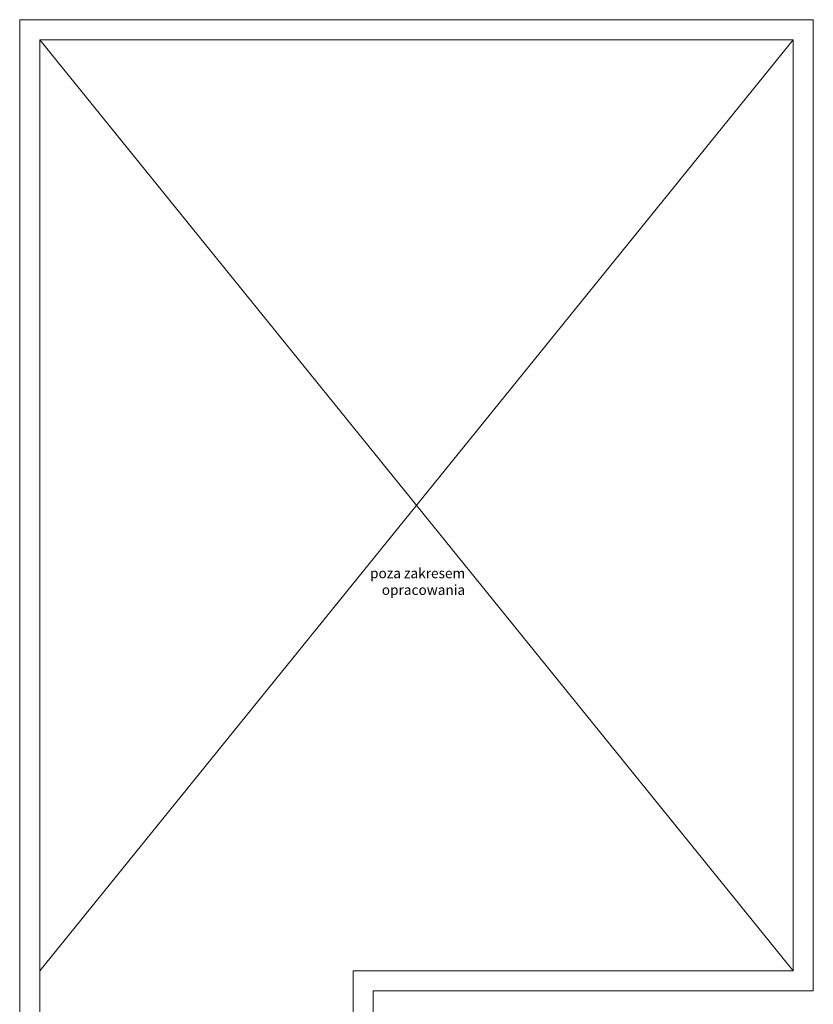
# Model space of a CAD drawing. Header units: millimetres. Extents: x 80301 to 146489, y -78581 to -28273.
# Tile 34 of 135: x 99298 to 101281, y -62266 to -59805. Entities that reach past the tile are written whole.
import ezdxf

# ---------------------------------------------------------------- set-up
doc = ezdxf.new("R2010")
doc.units = ezdxf.units.MM
doc.layers.get('0').update_dxf_attribs({"lineweight": 0})
doc.layers.add('ściany ist..KF', color=61, linetype='Continuous', lineweight=5)
doc.styles.get("Standard").update_dxf_attribs({"font": 'arial.ttf'})

msp = doc.modelspace()

# ---------------------------------------------------------------- linework, layer by layer
for p, q in [((99347.95, -62181.99), (101230.95, -59854.99)), ((101230.95, -62181.99), (99347.95, -59854.99))]:
    msp.add_line(p, q)
at = {"layer": 'ściany ist..KF', "linetype": 'ByBlock'}
msp.add_lwpolyline([(99297.95, -62684.99), (99297.95, -59804.99), (101280.95, -59804.99), (101280.95, -62231.99), (100180.95, -62231.99), (100180.95, -62684.99), (99297.95, -62685.76)], dxfattribs=at)
msp.add_lwpolyline([(99347.95, -62635.72), (99347.95, -59854.99), (101230.95, -59854.99), (101230.95, -62181.99), (100130.95, -62181.99), (100130.95, -62635.04)], close=True, dxfattribs=at)

# ---------------------------------------------------------------- texts
at = {"insert": (100411.02, -61176.01), "char_height": 25, "attachment_point": 3}
msp.add_mtext_dynamic_manual_height_columns('poza zakresem opracowania', width=406.668, gutter_width=12.5, heights=[0], dxfattribs=at)

doc.saveas('drawing.dxf')
